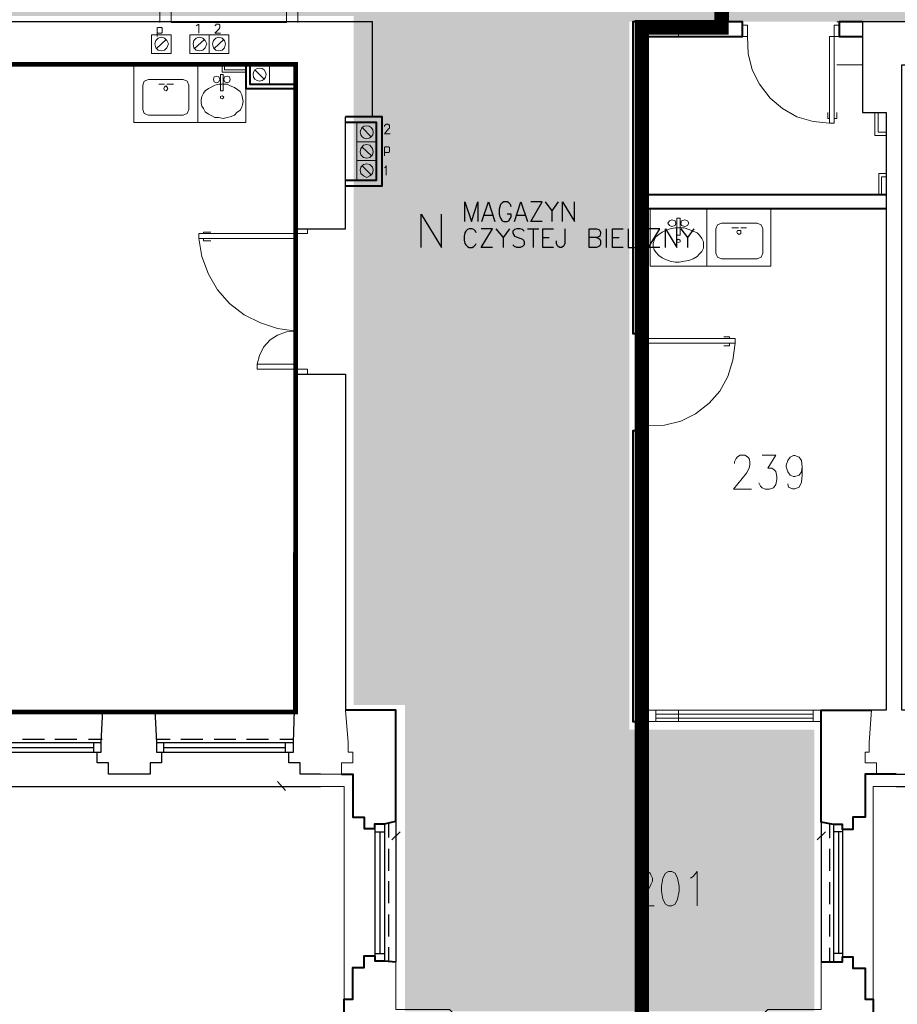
# Model space of a CAD drawing. Header units: millimetres. Extents: x 1 to 17496, y 1 to 30809.
# Tile 181 of 256: x 8773 to 9684, y 20432 to 21454. Entities that reach past the tile are written whole.
import ezdxf

# ---------------------------------------------------------------- set-up
doc = ezdxf.new("R2010")
doc.units = ezdxf.units.MM
for name, pattern in [('BORDER', [1.75, 0.5, -0.25, 0.5, -0.25, 0, -0.25]), ('CENTER', [2, 1.25, -0.25, 0.25, -0.25]), ('DASHDOT2', [0.5, 0.25, -0.125, 0, -0.125])]:
    doc.linetypes.add(name, pattern=pattern)
for name, color, linetype, lineweight in [('0_Przyz_granicze oddziałów', 6, 'CENTER', 40), ('0_Przyz_Sala chorych', 5, 'BORDER', 40), ('N_SSP_ewakuacja', 4, 'CENTER', 40)]:
    doc.layers.add(name, color=color, linetype=linetype, lineweight=lineweight)
doc.layers.add('PDF _Geometria', color=7, linetype='Continuous')

msp = doc.modelspace()

# ---------------------------------------------------------------- hatches: boundary and pattern name
at = {"layer": 'N_SSP_ewakuacja', "lineweight": 60, "transparency": 33554457}
h = msp.add_hatch(color=51, dxfattribs=at)
h.dxf.hatch_style = 1
h.paths.add_polyline_path([(5439, 22700.8), (5436.7, 22686.7), (5436.7, 21955), (5458, 21955), (5458, 21107.8), (5178.5, 21107.8), (5178.5, 20881.6), (5426, 20881.6), (5426, 20657.6), (5735.4, 20657.6), (5735.4, 21323.3), (6228.4, 21323.3), (6228.4, 21457.8), (9119.8, 21457.8), (9119.8, 20742.9), (9173.1, 20742.9), (9173.1, 20425), (9597.8, 20425), (9597.8, 20717.3), (9405.7, 20717.3), (9405.7, 21451.8), (13300, 21451.8), (13300, 21329.7), (13530.5, 21329.7), (13530.5, 21677.6), (13135.7, 21677.6), (13135.7, 21743.7), (12587.3, 21743.7), (12587.3, 21925.1), (12316.3, 21925.1), (12316.3, 21740.5), (8046.3, 21740.5), (8046.3, 22023.2), (7896.9, 22023.2), (7896.9, 21745.8), (7484.8, 21745.8), (7484.8, 22444.7), (7327.4, 22444.7), (7327.4, 21736.5), (7290.1, 21736.5), (7290.1, 21663.2), (6951.4, 21663.2), (6951.4, 21743.2), (6305.9, 21743.2), (6305.9, 21596.5), (5719, 21596.5), (5719, 22051.3), (5700.4, 22051.3), (5700.4, 22700.8)])

# ---------------------------------------------------------------- linework, layer by layer
at = {"layer": '0_Przyz_granicze oddziałów', "linetype": 'DASHDOT2', "lineweight": 53, "ltscale": 500, "const_width": 15}
msp.add_lwpolyline([(9502.6, 23451.5), (9502.6, 21734.1), (9501.4, 21734.1), (9501.4, 21446), (9418.7, 21446), (9418.7, 20362.9), (9426.2, 19447.4), (9426.2, 19447.4)], dxfattribs=at)
at = {"layer": '0_Przyz_Sala chorych', "ltscale": 500, "const_width": 5}
msp.add_lwpolyline([(9059.5, 21407.7), (7899, 21407.7), (7899, 21236), (7898.5, 21168.7), (7898.6, 21170), (7898.6, 20735.6), (9059.4, 20735.6)], close=True, dxfattribs=at)
at = {"layer": 'PDF _Geometria', "lineweight": 40}
for points in [[(9496.2, 21451.8), (9496.2, 21514.9), (9508, 21514.9), (9508, 21451.8)], [(9672.3, 21272.4), (9424.6, 21272.4), (9424.6, 21436.6), (9523.2, 21436.6), (9523.2, 21451.8), (9409.5, 21451.8), (9409.5, 21128.4), (9424.6, 21128.4), (9424.6, 21258.1), (9672.3, 21258.1)], [(9647.8, 21451.8), (9623.4, 21451.8), (9623.4, 21436.6), (9647.8, 21436.6)], [(9007.7, 21407.1), (9007.7, 21382.7), (9060, 21382.7)], [(9012, 21407.1), (9012, 21386.9), (9060, 21386.9)], [(9111.3, 21281.7), (9149.2, 21281.7), (9149.2, 21353.2), (9111.3, 21353.2)], [(9111.3, 21287.5), (9143.3, 21287.5), (9143.3, 21347.3), (9111.3, 21347.3)], [(9107.1, 20671), (9118.9, 20671), (9118.9, 20658.4), (9118.9, 20626.4), (9130.7, 20626.4), (9130.7, 20614.6), (9141.7, 20614.6), (9141.7, 20619.7), (9151.8, 20619.7), (9163.6, 20622.2), (9163.6, 20737.6), (9111.3, 20737.6)], [(9682.4, 20671), (9650.4, 20671), (9650.4, 20626.4), (9637.7, 20626.4), (9637.7, 20613.8), (9626.8, 20613.8), (9626.8, 20618.8), (9617.5, 20618.8), (9604.9, 20621.3), (9604.9, 20737.6), (9657.1, 20737.6)], [(9604.9, 20476.5), (9626.8, 20476.5), (9626.8, 20481.5), (9637.7, 20481.5), (9637.7, 20469.7), (9650.4, 20469.7), (9650.4, 20437.7), (9658.8, 20437.7), (9658.8, 20060.4), (9109.7, 20060.4), (9109.7, 20437.7), (9118.9, 20437.7), (9118.9, 20470.6), (9130.7, 20470.6), (9130.7, 20482.4), (9141.7, 20482.4), (9141.7, 20477.3), (9151.8, 20477.3), (9163.6, 20476.5)]]:
    msp.add_lwpolyline(points, dxfattribs=at)
at = {"layer": 'PDF _Geometria', "lineweight": 18}
for points in [[(8918.5, 21450.9), (8918.5, 21504.8), (9061.6, 21504.8), (9061.6, 21450.9)], [(8915.9, 21445.9), (8915.9, 21436.6)], [(8915.9, 21445), (8916.8, 21445.9), (8920.2, 21445.9), (8921, 21445), (8921, 21440.8), (8920.2, 21440), (8916.8, 21440), (8915.9, 21440.8)], [(8956.4, 21447.6), (8957.2, 21448.4), (8958.9, 21449.3), (8958.9, 21440)], [(8975.7, 21447.6), (8976.6, 21448.4), (8976.6, 21449.3), (8979.9, 21449.3), (8980.8, 21448.4), (8980.8, 21445.9), (8979.9, 21444.2), (8975.7, 21440), (8981.6, 21440)], [(9416.2, 21451.8), (9439, 21451.8)], [(9449.9, 21451.8), (9472.7, 21451.8)], [(9456.6, 21451.8), (9456.6, 21436.6), (9456.6, 21451.8)], [(9484.4, 21451.8), (9507.2, 21451.8)], [(9620.9, 21451.8), (9647.8, 21451.8)], [(9528.2, 21436.6), (9529.1, 21418.9), (9533.3, 21402.1), (9540.9, 21386.9), (9551.8, 21372.6), (9564.5, 21361.7), (9579.6, 21353.2), (9596.5, 21348.2), (9613.3, 21346.5)], [(8915.1, 21424), (8925.2, 21433.3)], [(8954.7, 21424), (8964.8, 21433.3)], [(8974.9, 21424), (8985, 21433.3)], [(8971.5, 21407.1), (8953.8, 21407.1)], [(8996, 21407.1), (8977.4, 21407.1)], [(8983.3, 21407.1), (8983.3, 21399.6), (9007.7, 21399.6)], [(8985.8, 21407.1), (8985.8, 21402.1), (9007.7, 21402.1)], [(9620.9, 21407.1), (9647.8, 21407.1)], [(9027.1, 21392), (9017, 21402.1)], [(8917.6, 21386.9), (8923.5, 21386.9)], [(8932.8, 21386.9), (8926, 21386.9)], [(9613.3, 21351.6), (9611.6, 21351.6), (9611.6, 21357.5)], [(9618.4, 21351.6), (9620.9, 21351.6), (9620.9, 21357.5)], [(9672.3, 21333.9), (9660.5, 21333.9), (9660.5, 21357.5)], [(9672.3, 21337.2), (9663.8, 21337.2), (9663.8, 21357.5)], [(9151.8, 21343.1), (9151.8, 21344), (9152.6, 21344.8), (9153.4, 21345.7), (9155.1, 21345.7), (9156, 21344.8), (9156.8, 21344.8), (9156.8, 21341.5), (9156, 21340.6), (9151.8, 21335.6), (9157.7, 21335.6)], [(9138.3, 21332.2), (9128.2, 21342.3)], [(9138.3, 21312.8), (9128.2, 21322.1)], [(9151.8, 21322.1), (9151.8, 21312.8)], [(9151.8, 21321.2), (9152.6, 21322.1), (9156, 21322.1), (9156.8, 21321.2), (9156.8, 21317), (9156, 21316.2), (9152.6, 21316.2), (9151.8, 21317)], [(9138.3, 21292.6), (9128.2, 21302.7)], [(9151.8, 21300.2), (9152.6, 21301), (9153.4, 21302.7), (9153.4, 21292.6)], [(9672.3, 21294.3), (9664.7, 21294.3), (9664.7, 21272.4)], [(9672.3, 21290.9), (9667.2, 21290.9), (9667.2, 21272.4)], [(8963.9, 21232), (8963.9, 21233.6), (8971.5, 21233.6)], [(9512.2, 21237.9), (9519, 21237.9)], [(9527.4, 21237.9), (9521.5, 21237.9)], [(9019.5, 21096.4), (9060, 21096.4), (9060, 21086.3), (9071.8, 21086.3), (9071.8, 21091.3), (9019.5, 21091.3), (9019.5, 21096.4), (9022.1, 21105.6), (9026.3, 21114.1), (9033, 21121.6), (9040.6, 21126.7), (9049.9, 21130.1), (9060, 21130.9), (9040.6, 21133.4), (9022.9, 21139.3), (9006.1, 21147.7), (8990.9, 21159.5), (8978.3, 21173.8), (8969, 21189.9), (8962.3, 21208.4), (8958.9, 21226.9)], [(8963.9, 21226.9), (8963.9, 21224.4), (8971.5, 21224.4)], [(9672.3, 21141), (9672.3, 21159.5)], [(9509.7, 21123.3), (9509.7, 21125), (9503.8, 21125)], [(9424.6, 21032.4), (9442.3, 21033.2), (9459.2, 21037.4), (9474.3, 21045), (9488.7, 21055.9), (9499.6, 21068.6), (9508, 21083.7), (9513.1, 21100.6), (9515.6, 21118.3)], [(9509.7, 21118.3), (9509.7, 21115.7), (9503.8, 21115.7)], [(9514.8, 20993.6), (9514.8, 20995.3), (9516.4, 20998.7), (9518.1, 21000.4), (9520.7, 21002), (9525.7, 21002), (9528.2, 21000.4), (9529.9, 20998.7), (9530.8, 20995.3), (9530.8, 20991.9), (9529.9, 20988.6), (9527.4, 20983.5), (9513.9, 20966.7), (9532.4, 20966.7)], [(9543.4, 21002), (9557.7, 21002), (9549.3, 20988.6), (9553.5, 20988.6), (9556, 20986.9), (9557.7, 20985.2), (9558.6, 20980.1), (9558.6, 20976.8), (9557.7, 20971.7), (9555.2, 20968.3), (9551, 20966.7), (9546.8, 20966.7), (9543.4, 20968.3), (9541.7, 20970), (9540, 20973.4)], [(9585.2, 20990), (9584.3, 20984.9), (9581.8, 20981.5), (9577.6, 20979.9), (9575.9, 20979.9), (9572.5, 20981.5), (9570, 20984.9), (9568.3, 20990), (9568.3, 20991.6), (9570, 20996.7), (9572.5, 21000.1), (9575.9, 21001.7), (9577.6, 21001.7), (9581.8, 21000.1), (9584.3, 20996.7), (9585.2, 20990), (9585.2, 20981.5), (9584.3, 20974), (9581.8, 20968.9), (9577.6, 20967.2), (9575.1, 20967.2), (9570.9, 20968.9), (9570, 20972.3)], [(8953.8, 20737.6), (8971.5, 20737.6)], [(9085.2, 20671), (9107.1, 20671), (9107.1, 20682.8), (9118.9, 20682.8), (9118.9, 20693.8), (9113.9, 20693.8), (9113.9, 20703.9), (9111.3, 20737.6)], [(9424.6, 20737.6), (9604, 20737.6)], [(9433.1, 20737.6), (9433.1, 20725.8)], [(9433.1, 20733.4), (9596.5, 20733.4)], [(9456.6, 20737.6), (9456.6, 20725.8), (9456.6, 20737.6)], [(9596.5, 20725.8), (9596.5, 20737.6)], [(9683.2, 20671), (9662.2, 20671), (9662.2, 20682.8), (9650.4, 20682.8), (9650.4, 20693.8), (9654.6, 20693.8), (9654.6, 20703.9), (9657.1, 20737.6)], [(9424.6, 20725.8), (9604, 20725.8)], [(9433.1, 20729.2), (9596.5, 20729.2)], [(9465.1, 20725.8), (9447.4, 20725.8)], [(9049, 20654.2), (9040.6, 20663.5)], [(9054.1, 20658.4), (9035.5, 20658.4)], [(9085.2, 20658.4), (9109.7, 20658.4), (9109.7, 20437.7)], [(9658.8, 20437.7), (9658.8, 20658.4), (9682.4, 20658.4)], [(9167.8, 20611.2), (9159.3, 20602.8)], [(9163.6, 20616.3), (9163.6, 20598.6)], [(9600.7, 20602.8), (9609.1, 20611.2)], [(9604.9, 20598.6), (9604.9, 20616.3)], [(9413.7, 20561.6), (9413.7, 20563.2), (9415.4, 20566.6), (9416.2, 20568.3), (9418.7, 20570), (9424.6, 20570), (9427.2, 20568.3), (9428, 20566.6), (9429.7, 20563.2), (9429.7, 20559.9), (9428, 20556.5), (9425.5, 20551.4), (9412, 20534.6), (9431.4, 20534.6)], [(9469.3, 20563.2), (9471.8, 20564.9), (9476, 20570), (9476, 20534.6)], [(9604.9, 20476.5), (9604.9, 20426.8), (9549.3, 20426.8), (9543.4, 20420.9), (9543.4, 20415), (9615.8, 20415), (9615.8, 20102.5), (9152.6, 20102.5), (9152.6, 20415), (9225, 20415), (9225, 20420.9), (9219.1, 20426.8), (9163.6, 20426.8), (9163.6, 20476.5)]]:
    msp.add_lwpolyline(points, dxfattribs=at)
for points in [[(9049.9, 21450.9), (9049.9, 21493.1), (8930.3, 21493.1), (8930.3, 21450.9)], [(9465.1, 21451.8), (9447.4, 21451.8)], [(9528.2, 21436.6), (9528.2, 21448.4), (9523.2, 21448.4), (9523.2, 21436.6)], [(9613.3, 21346.5), (9613.3, 21436.6), (9623.4, 21436.6), (9623.4, 21448.4), (9618.4, 21448.4), (9618.4, 21346.5)], [(8930.3, 21418.9), (8930.3, 21438.3), (8910, 21438.3), (8910, 21418.9)], [(8927.7, 21429), (8926, 21432.4), (8923.5, 21434.9), (8920.2, 21435.8), (8916.8, 21434.9), (8914.3, 21432.4), (8913.4, 21429), (8914.3, 21424.8), (8916.8, 21422.3), (8920.2, 21421.5), (8923.5, 21422.3), (8926, 21424.8)], [(8969.8, 21418.9), (8969.8, 21438.3), (8949.6, 21438.3), (8949.6, 21418.9)], [(8967.3, 21429), (8965.6, 21432.4), (8963.1, 21434.9), (8959.7, 21435.8), (8956.4, 21434.9), (8953.8, 21432.4), (8953, 21429), (8953.8, 21424.8), (8956.4, 21422.3), (8959.7, 21421.5), (8963.1, 21422.3), (8965.6, 21424.8)], [(8990.1, 21418.9), (8990.1, 21438.3), (8969.8, 21438.3), (8969.8, 21418.9)], [(8986.7, 21429), (8985.8, 21432.4), (8983.3, 21434.9), (8979.9, 21435.8), (8976.6, 21434.9), (8974.1, 21432.4), (8973.2, 21429), (8974.1, 21424.8), (8976.6, 21422.3), (8979.9, 21421.5), (8983.3, 21422.3), (8985.8, 21424.8)], [(9447.4, 21436.6), (9465.1, 21436.6)], [(8958.1, 21347.3), (8958.1, 21407.1), (8891.5, 21407.1), (8891.5, 21347.3)], [(9007.7, 21347.3), (9007.7, 21407.1), (8958.1, 21407.1), (8958.1, 21347.3)], [(9032.2, 21386.9), (9032.2, 21407.1), (9012, 21407.1), (9012, 21386.9)], [(8974.1, 21392), (8974.9, 21389.5), (8977.4, 21388.6), (8979.9, 21389.5), (8980.8, 21392), (8979.9, 21394.5), (8977.4, 21395.4), (8974.9, 21394.5)], [(8984.2, 21380.2), (8984.2, 21397), (8981.6, 21397), (8981.6, 21380.2)], [(8985, 21392), (8985.8, 21389.5), (8988.4, 21388.6), (8990.9, 21389.5), (8991.7, 21392), (8990.9, 21394.5), (8988.4, 21395.4), (8985.8, 21394.5)], [(8948.8, 21386.1), (8947.1, 21390.3), (8942.9, 21392), (8906.7, 21392), (8902.5, 21390.3), (8900.8, 21386.1), (8900.8, 21360.8), (8902.5, 21356.6), (8906.7, 21354.9), (8942.9, 21354.9), (8947.1, 21356.6), (8948.8, 21360.8)], [(8926.9, 21382.7), (8926, 21384.4), (8925.2, 21385.2), (8923.5, 21384.4), (8922.7, 21382.7), (8923.5, 21381), (8925.2, 21380.2), (8926, 21381)], [(9005.2, 21369.2), (9004.4, 21372.6), (9003.5, 21376), (9001.8, 21379.4), (8998.5, 21381.9), (8996, 21383.6), (8991.7, 21385.2), (8988.4, 21386.9), (8979.9, 21386.9), (8975.7, 21386.1), (8972.4, 21384.4), (8969, 21382.7), (8965.6, 21380.2), (8963.9, 21377.7), (8962.3, 21374.3), (8961.4, 21370.9), (8961.4, 21367.6), (8962.3, 21364.2), (8963.9, 21361.7), (8965.6, 21358.3), (8969, 21355.8), (8972.4, 21354.1), (8975.7, 21352.4), (8979.9, 21352.4), (8984.2, 21351.6), (8988.4, 21352.4), (8991.7, 21353.2), (8996, 21354.9), (8998.5, 21357.5), (9001.8, 21360), (9003.5, 21363.3), (9004.4, 21365.9)], [(8981.6, 21373.5), (8981.6, 21372.6), (8983.3, 21371.8), (8984.2, 21372.6), (8985, 21373.5), (8984.2, 21374.3), (8983.3, 21375.1), (8981.6, 21374.3)], [(9143.3, 21327.1), (9143.3, 21347.3), (9123.1, 21347.3), (9123.1, 21327.1)], [(9143.3, 21307.8), (9143.3, 21327.1), (9123.1, 21327.1), (9123.1, 21307.8)], [(9133.2, 21324.6), (9129.9, 21323.8), (9127.3, 21320.4), (9126.5, 21317), (9127.3, 21313.7), (9129.9, 21311.1), (9133.2, 21310.3), (9136.6, 21311.1), (9139.1, 21313.7), (9140, 21317), (9139.1, 21320.4), (9136.6, 21323.8)], [(9143.3, 21287.5), (9143.3, 21307.8), (9123.1, 21307.8), (9123.1, 21287.5)], [(9133.2, 21304.4), (9129.9, 21303.6), (9127.3, 21301), (9126.5, 21297.7), (9127.3, 21294.3), (9129.9, 21291.8), (9133.2, 21290.1), (9136.6, 21291.8), (9139.1, 21294.3), (9140, 21297.7), (9139.1, 21301), (9136.6, 21303.6)], [(9465.1, 21272.4), (9447.4, 21272.4)], [(9486.1, 21198.3), (9486.1, 21258.1), (9427.2, 21258.1), (9427.2, 21198.3)], [(9447.4, 21258.1), (9465.1, 21258.1)], [(9552.7, 21198.3), (9552.7, 21258.1), (9486.1, 21258.1), (9486.1, 21198.3)], [(9445.7, 21242.9), (9447.4, 21240.4), (9449.9, 21239.5), (9453.3, 21240.4), (9454.1, 21242.9), (9453.3, 21245.4), (9449.9, 21246.3), (9447.4, 21245.4)], [(9458.3, 21230.3), (9458.3, 21248), (9455, 21248), (9455, 21230.3)], [(9459.2, 21242.9), (9460, 21240.4), (9463.4, 21239.5), (9465.9, 21240.4), (9467.6, 21242.9), (9465.9, 21245.4), (9463.4, 21246.3), (9460, 21245.4)], [(9544.2, 21237), (9542.6, 21241.2), (9538.3, 21242.9), (9501.3, 21242.9), (9497.1, 21241.2), (9495.4, 21237), (9495.4, 21211.7), (9497.1, 21207.5), (9501.3, 21205.9), (9538.3, 21205.9), (9542.6, 21207.5), (9544.2, 21211.7)], [(8958.9, 21226.9), (9060, 21226.9), (9060, 21237), (9071.8, 21237), (9071.8, 21232), (8958.9, 21232)], [(9482.8, 21220.2), (9482.8, 21223.5), (9481.1, 21226.9), (9478.5, 21230.3), (9476, 21232.8), (9471.8, 21234.5), (9467.6, 21236.2), (9462.5, 21237.9), (9453.3, 21237.9), (9448.2, 21237), (9443.2, 21235.3), (9439.8, 21233.6), (9436.4, 21231.1), (9433.1, 21228.6), (9431.4, 21225.2), (9430.5, 21221.9), (9430.5, 21218.5), (9431.4, 21215.1), (9433.1, 21212.6), (9436.4, 21209.2), (9439.8, 21206.7), (9443.2, 21205), (9448.2, 21203.3), (9453.3, 21202.5), (9457.5, 21202.5), (9462.5, 21203.3), (9467.6, 21204.2), (9471.8, 21205.9), (9476, 21208.4), (9478.5, 21210.9), (9481.1, 21213.4), (9482.8, 21216.8)], [(9521.5, 21233.6), (9521.5, 21235.3), (9518.1, 21235.3), (9517.3, 21233.6), (9518.1, 21232), (9519.8, 21231.1), (9521.5, 21232)], [(9455, 21224.4), (9455, 21223.5), (9456.6, 21222.7), (9458.3, 21223.5), (9458.3, 21225.2), (9456.6, 21226.1), (9455, 21225.2)], [(9515.6, 21118.3), (9424.6, 21118.3), (9424.6, 21128.4), (9412.9, 21128.4), (9412.9, 21123.3), (9515.6, 21123.3)], [(9424.6, 21027.3), (9424.6, 21032.4), (9412.9, 21032.4), (9412.9, 21027.3)], [(9465.1, 20737.6), (9447.4, 20737.6)], [(9446.5, 20570), (9443.2, 20568.3), (9440.6, 20563.2), (9439, 20554.8), (9439, 20549.8), (9440.6, 20541.3), (9443.2, 20536.3), (9446.5, 20534.6), (9449.9, 20534.6), (9453.3, 20536.3), (9455.8, 20541.3), (9457.5, 20549.8), (9457.5, 20554.8), (9455.8, 20563.2), (9453.3, 20568.3), (9449.9, 20570)]]:
    msp.add_lwpolyline(points, close=True, dxfattribs=at)
at = {"layer": 'PDF _Geometria', "lineweight": 25}
for points in [[(8650.6, 21407.1), (9060, 21407.1), (9060, 21237), (9111.3, 21237), (9111.3, 21353.2), (9139.1, 21353.2), (9139.1, 21451.8), (8760.1, 21451.8)], [(9708.5, 20737.6), (9688.3, 20737.6), (9688.3, 21357.5), (9688.3, 21407.1), (9700.9, 21407.1), (9700.9, 21451.8), (9647.8, 21451.8), (9647.8, 21357.5), (9672.3, 21357.5), (9672.3, 20737.6), (9657.1, 20737.6)], [(9235.1, 21244.6), (9235.1, 21264.8), (9241.9, 21244.6), (9248.6, 21264.8), (9248.6, 21244.6)], [(9252.8, 21244.6), (9259.6, 21264.8), (9266.3, 21244.6)], [(9283.1, 21259.8), (9282.3, 21262.3), (9280.6, 21264), (9278.9, 21264.8), (9275.6, 21264.8), (9273.9, 21264), (9272.2, 21262.3), (9271.4, 21259.8), (9270.5, 21257.2), (9270.5, 21252.2), (9271.4, 21249.6), (9272.2, 21248), (9273.9, 21245.4), (9275.6, 21244.6), (9278.9, 21244.6), (9280.6, 21245.4), (9282.3, 21248), (9283.1, 21249.6), (9283.1, 21252.2), (9278.9, 21252.2)], [(9286.5, 21244.6), (9293.3, 21264.8), (9300, 21244.6)], [(9315.2, 21244.6), (9303.4, 21244.6), (9315.2, 21264.8), (9303.4, 21264.8)], [(9318.5, 21264.8), (9325.3, 21255.5), (9325.3, 21244.6)], [(9332, 21264.8), (9325.3, 21255.5)], [(9336.2, 21244.6), (9336.2, 21264.8), (9348.8, 21244.6), (9348.8, 21264.8)], [(9189.7, 21217.6), (9189.7, 21252.2), (9210.7, 21217.6), (9210.7, 21252.2)], [(9255.4, 21251.3), (9263.8, 21251.3)], [(9289, 21251.3), (9297.5, 21251.3)], [(9246.9, 21232.8), (9246.1, 21234.5), (9244.4, 21236.2), (9242.7, 21237), (9239.4, 21237), (9237.7, 21236.2), (9236, 21234.5), (9235.1, 21232.8), (9234.3, 21229.4), (9234.3, 21225.2), (9235.1, 21221.9), (9236, 21220.2), (9237.7, 21218.5), (9239.4, 21217.6), (9242.7, 21217.6), (9244.4, 21218.5), (9246.1, 21220.2), (9246.9, 21221.9)], [(9263.8, 21217.6), (9252, 21217.6), (9263.8, 21237), (9252, 21237)], [(9267.1, 21237), (9274.7, 21227.8), (9274.7, 21217.6)], [(9281.5, 21237), (9274.7, 21227.8)], [(9296.6, 21234.5), (9294.9, 21236.2), (9292.4, 21237), (9289, 21237), (9286.5, 21236.2), (9284.8, 21234.5), (9284.8, 21232.8), (9285.7, 21231.1), (9286.5, 21229.4), (9288.2, 21228.6), (9293.3, 21226.9), (9294.9, 21226.1), (9295.8, 21225.2), (9296.6, 21223.5), (9296.6, 21220.2), (9294.9, 21218.5), (9292.4, 21217.6), (9289, 21217.6), (9286.5, 21218.5), (9284.8, 21220.2)], [(9300, 21237), (9311.8, 21237)], [(9305.9, 21237), (9305.9, 21217.6)], [(9326.9, 21217.6), (9316, 21217.6), (9316, 21237), (9326.9, 21237)], [(9338.7, 21237), (9338.7, 21221.9), (9337.9, 21219.3), (9337.1, 21218.5), (9335.4, 21217.6), (9333.7, 21217.6), (9332, 21218.5), (9331.2, 21219.3), (9330.3, 21221.9), (9330.3, 21224.4)], [(9371.6, 21227.8), (9374.1, 21226.9), (9375, 21226.1), (9375.8, 21224.4), (9375.8, 21221), (9375, 21219.3), (9374.1, 21218.5), (9371.6, 21217.6), (9364, 21217.6), (9364, 21237), (9371.6, 21237), (9374.1, 21236.2), (9375, 21235.3), (9375.8, 21233.6), (9375.8, 21232), (9375, 21229.4), (9374.1, 21228.6), (9371.6, 21227.8), (9364, 21227.8)], [(9381.7, 21237), (9381.7, 21217.6)], [(9399.4, 21217.6), (9388.4, 21217.6), (9388.4, 21237), (9399.4, 21237)], [(9404.4, 21237), (9404.4, 21217.6), (9415.4, 21217.6)], [(9419.6, 21237), (9419.6, 21217.6)], [(9437.3, 21217.6), (9425.5, 21217.6), (9437.3, 21237), (9425.5, 21237)], [(9443.2, 21217.6), (9443.2, 21237), (9455, 21217.6), (9455, 21237)], [(9459.2, 21237), (9465.9, 21227.8), (9465.9, 21217.6)], [(9472.7, 21237), (9465.9, 21227.8)], [(9316, 21227.8), (9322.7, 21227.8)], [(9388.4, 21227.8), (9395.2, 21227.8)], [(9085.2, 20671), (9064.2, 20671), (9064.2, 20682.8), (9052.4, 20682.8), (9052.4, 20693.8), (9057.4, 20693.8), (9057.4, 20703.9), (9058.3, 20737.6), (9060, 20737.6), (9060, 21086.3), (9111.3, 21086.3), (9111.3, 20737.6)], [(6263.8, 20863.1), (6263.8, 20658.4), (6300, 20658.4), (6499.6, 20658.4), (6698.4, 20658.4), (6897.1, 20658.4), (7095.9, 20658.4), (7294.7, 20658.4), (7494.3, 20658.4), (7693, 20658.4), (7891.8, 20658.4), (8090.6, 20658.4), (8289.3, 20658.4), (8488.9, 20658.4), (8687.7, 20658.4), (8886.5, 20658.4), (9085.2, 20658.4)], [(8714.6, 20737.6), (8859.5, 20737.6), (8913.4, 20737.6), (9058.3, 20737.6)], [(8913.4, 20737.6), (8915.1, 20703.9), (8915.1, 20693.8), (8920.2, 20693.8), (8920.2, 20682.8), (8908.4, 20682.8), (8908.4, 20671), (8886.5, 20671), (8865.4, 20671), (8865.4, 20682.8), (8853.6, 20682.8), (8853.6, 20693.8), (8857.8, 20693.8), (8857.8, 20703.9), (8859.5, 20737.6)], [(8716.3, 20703.9), (8857.8, 20703.9)], [(8776.1, 20707.3), (8798.9, 20707.3)], [(8809.8, 20707.3), (8832.6, 20707.3)], [(8844.4, 20707.3), (8858.7, 20707.3)], [(8850.2, 20693.8), (8850.2, 20703.9)], [(8915.1, 20707.3), (8929.4, 20707.3)], [(8915.1, 20703.9), (9057.4, 20703.9)], [(8922.7, 20693.8), (8922.7, 20703.9)], [(8940.4, 20707.3), (8963.1, 20707.3)], [(8974.9, 20707.3), (8997.6, 20707.3)], [(9008.6, 20707.3), (9031.3, 20707.3)], [(9043.1, 20707.3), (9057.4, 20707.3)], [(9049, 20693.8), (9049, 20703.9)], [(8716.3, 20693.8), (8857.8, 20693.8)], [(8723.9, 20698.8), (8850.2, 20698.8)], [(8915.1, 20693.8), (9057.4, 20693.8)], [(8922.7, 20698.8), (9049, 20698.8)], [(9682.4, 20671), (9703.4, 20671)], [(9682.4, 20658.4), (9881.1, 20658.4), (10079.9, 20658.4), (10279.5, 20658.4), (10478.3, 20658.4), (10677, 20658.4), (10875.8, 20658.4), (11074.6, 20658.4), (11274.2, 20658.4), (11472.9, 20658.4), (11671.7, 20658.4), (11870.5, 20658.4), (12069.2, 20658.4), (12268.8, 20658.4), (12467.6, 20658.4), (12666.4, 20658.4), (12865.1, 20658.4), (13064.7, 20658.4), (13263.5, 20658.4)], [(9141.7, 20619.7), (9141.7, 20477.3)], [(9151.8, 20619.7), (9151.8, 20477.3)], [(9156, 20619.7), (9156, 20605.3)], [(9163.6, 20622.2), (9163.6, 20476.5)], [(9604.9, 20621.3), (9604.9, 20476.5)], [(9613.3, 20618.8), (9613.3, 20604.5)], [(9617.5, 20618.8), (9617.5, 20476.5)], [(9626.8, 20618.8), (9626.8, 20476.5)], [(9141.7, 20611.2), (9151.8, 20611.2)], [(9146.7, 20611.2), (9146.7, 20484.9)], [(9626.8, 20611.2), (9617.5, 20611.2)], [(9622.6, 20611.2), (9622.6, 20484.9)], [(9156, 20593.6), (9156, 20570.8)], [(9613.3, 20593.6), (9613.3, 20570.8)], [(9156, 20559.9), (9156, 20537.1)], [(9613.3, 20559), (9613.3, 20536.3)], [(9156, 20525.3), (9156, 20502.6)], [(9613.3, 20525.3), (9613.3, 20502.6)], [(9156, 20491.6), (9156, 20477.3)], [(9613.3, 20490.8), (9613.3, 20476.5)], [(9141.7, 20484.9), (9151.8, 20484.9)], [(9626.8, 20484.9), (9617.5, 20484.9)]]:
    msp.add_lwpolyline(points, dxfattribs=at)
at = {"layer": 'PDF _Geometria', "lineweight": 40}
msp.add_lwpolyline([(9424.6, 20725.8), (9424.6, 21027.3), (9409.5, 21027.3), (9409.5, 20725.8)], close=True, dxfattribs=at)
at = {"layer": 'PDF _Geometria', "lineweight": 18}
for centre in [(9022.1, 21397), (9133.2, 21337.2)]:
    msp.add_circle(centre, 6.77, dxfattribs=at)

doc.saveas('drawing.dxf')
